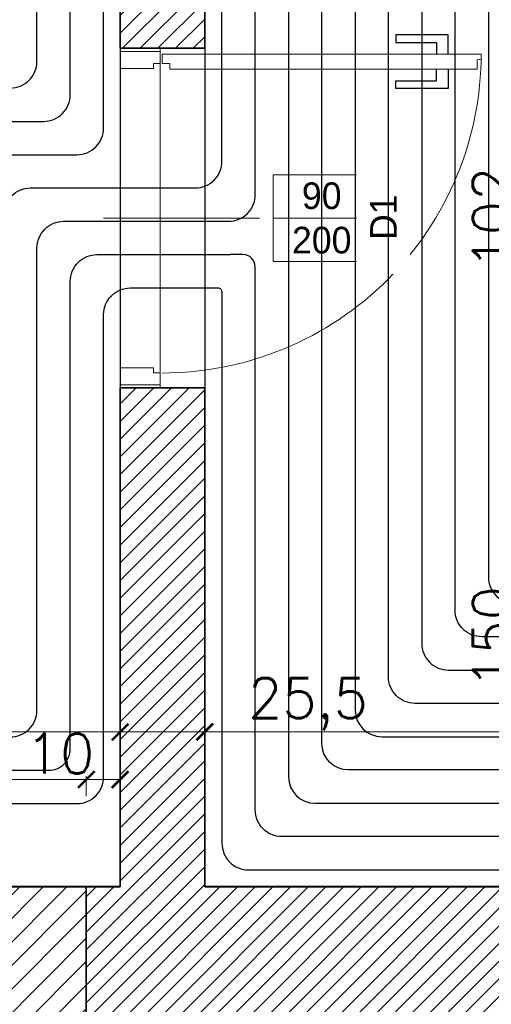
# Model space of a CAD drawing. Header units: millimetres. Extents: x -740 to 33545, y -26688 to 22494.
# Tile 169 of 256: x 11371 to 11513, y 10367 to 10663. Entities that reach past the tile are written whole.
import ezdxf
from ezdxf.lldxf.tags import DXFTag

# ---------------------------------------------------------------- set-up
doc = ezdxf.new("R2010")
doc.units = ezdxf.units.MM
doc.header["$MEASUREMENT"] = 0
doc.layers.get('Defpoints').update_dxf_attribs({"color": 252})
for name, color, linetype, lineweight in [('A_istniejące ściany', 252, 'Continuous', 35), ('A_l.przerywana', 252, 'ICAD_ISO03W100', 9), ('A_opisy', 252, 'Continuous', 15), ('A_ściany projektowane', 252, 'Continuous', 35), ('l.wypełnien', 252, 'Continuous', 5), ('wymiarowanie', 252, 'Continuous', 9)]:
    doc.layers.add(name, color=color, linetype=linetype, lineweight=lineweight)
for name, color, linetype, lineweight, true_color in [('IS_Przyłącze (powrotne)', 5, 'Continuous', 25, 0x0000ff), ('IS_Przyłącze (zasilające)', 1, 'Continuous', 25, 0xff0000), ('IS_Strefa podłóg', 7, 'Continuous', 25, 0x008000), ('IS_Wężownica OChP', 7, 'Continuous', 25, 0x800080)]:
    doc.layers.add(name, color=color, linetype=linetype, lineweight=lineweight, true_color=true_color)
doc.layers.add('stolarka', color=252, linetype='Continuous')
doc.styles.add('styl2', font='simplex.shx')
tags = doc.linetypes.add('ICAD_ISO03W100', pattern=[30, 12, -18]).pattern_tags.tags
tags[6:7] = [DXFTag(74, 4), DXFTag(75, 0), DXFTag(340, '0'), DXFTag(46, 1.0), DXFTag(50, 0.0), DXFTag(44, 0.0), DXFTag(45, 0.0)]
tags[4:5] = [DXFTag(74, 4), DXFTag(75, 0), DXFTag(340, '0'), DXFTag(46, 1.0), DXFTag(50, 0.0), DXFTag(44, 0.0), DXFTag(45, 0.0)]
doc.dimstyles.new('Skala 1-50', dxfattribs={"dimtxt": 12, "dimasz": 5, "dimexe": 1, "dimexo": 1, "dimgap": 1.5, "dimtad": 1, "dimdec": 1, "dimrnd": 0.5, "dimtxsty": 'styl2', "dimblk": 'ARCHTICK', "dimcen": 5, "dimadec": 0, "dimazin": 0, "dimtfac": 1, "dimtdec": 1, "dimtmove": 1, "dimatfit": 3, "dimldrblk": 'ARCHTICK', "dimfxl": 0, "dimlwd": -1, "dimlwe": -1, "dimarcsym": 0})

# ---------------------------------------------------------------- blocks, each defined once
blk = doc.blocks.new('_ArchTick')
at = {"color": 0, "linetype": 'ByBlock', "const_width": 0.15}
blk.add_lwpolyline([(-0.5, -0.5), (0.5, 0.5)], dxfattribs=at)
blk = doc.blocks.new('*D1176')
at = {"layer": 'Defpoints', "color": 0}
for p in [(11401.42, 10468.65), (11426.82, 10460.12), (11426.82, 10449.07)]:
    blk.add_point(p, dxfattribs=at)
at = {"layer": 'wymiarowanie', "color": 0}
for p, q in [((11401.42, 10454.07), (11401.42, 10448.07)), ((11426.82, 10454.07), (11426.82, 10448.07)), ((11401.42, 10449.07), (11426.82, 10449.07)), ((11426.82, 10449.07), (11474.87, 10449.07))]:
    blk.add_line(p, q, dxfattribs=at)
at = {"layer": 'wymiarowanie', "color": 0, "xscale": 5, "yscale": 5, "zscale": 5, "rotation": 180}
blk.add_blockref('_ArchTick', (11401.42, 10449.07), dxfattribs=at)
at = {"layer": 'wymiarowanie', "color": 0, "xscale": 5, "yscale": 5, "zscale": 5}
blk.add_blockref('_ArchTick', (11426.82, 10449.07), dxfattribs=at)
at = {"layer": 'wymiarowanie', "color": 0, "insert": (11457.8, 10457.42), "char_height": 12, "attachment_point": 5, "style": 'styl2'}
blk.add_mtext('25,5', dxfattribs=at)
blk = doc.blocks.new('*D1177')
at = {"layer": 'Defpoints', "color": 0}
for p in [(11839.15, 10462.64), (11426.82, 10460.12), (11839.15, 10449.07)]:
    blk.add_point(p, dxfattribs=at)
at = {"layer": 'wymiarowanie', "color": 0}
for p, q in [((11426.82, 10454.07), (11426.82, 10448.07)), ((11839.15, 10454.07), (11839.15, 10448.07)), ((11426.82, 10449.07), (11839.15, 10449.07))]:
    blk.add_line(p, q, dxfattribs=at)
at = {"layer": 'wymiarowanie', "color": 0, "xscale": 5, "yscale": 5, "zscale": 5, "rotation": 180}
blk.add_blockref('_ArchTick', (11426.82, 10449.07), dxfattribs=at)
at = {"layer": 'wymiarowanie', "color": 0, "xscale": 5, "yscale": 5, "zscale": 5}
blk.add_blockref('_ArchTick', (11839.15, 10449.07), dxfattribs=at)
at = {"layer": 'wymiarowanie', "color": 0, "insert": (11632.98, 10457.42), "char_height": 12, "attachment_point": 5, "style": 'styl2'}
blk.add_mtext('412,5', dxfattribs=at)
blk = doc.blocks.new('*D2205')
at = {"layer": 'Defpoints', "color": 0}
for p in [(11401.42, 10478.86), (11094.39, 10472.75), (11401.42, 10449.07)]:
    blk.add_point(p, dxfattribs=at)
at = {"layer": 'wymiarowanie', "color": 0}
for p, q in [((11094.39, 10454.07), (11094.39, 10448.07)), ((11401.42, 10454.07), (11401.42, 10448.07)), ((11094.39, 10449.07), (11401.42, 10449.07))]:
    blk.add_line(p, q, dxfattribs=at)
at = {"layer": 'wymiarowanie', "color": 0, "xscale": 5, "yscale": 5, "zscale": 5, "rotation": 180}
blk.add_blockref('_ArchTick', (11094.39, 10449.07), dxfattribs=at)
at = {"layer": 'wymiarowanie', "color": 0, "xscale": 5, "yscale": 5, "zscale": 5}
blk.add_blockref('_ArchTick', (11401.42, 10449.07), dxfattribs=at)
at = {"layer": 'wymiarowanie', "color": 0, "insert": (11247.9, 10456.87), "char_height": 12, "attachment_point": 5, "style": 'styl2'}
blk.add_mtext('307', dxfattribs=at)
blk = doc.blocks.new('*D2621')
at = {"layer": 'Defpoints', "color": 0}
for p in [(11391.26, 10434.77), (11291.35, 10402.52), (11391.26, 10402.52)]:
    blk.add_point(p, dxfattribs=at)
at = {"layer": 'wymiarowanie', "color": 0}
for p, q in [((11291.35, 10429.77), (11291.35, 10435.77)), ((11291.35, 10434.77), (11391.26, 10434.77)), ((11391.26, 10429.77), (11391.26, 10435.77))]:
    blk.add_line(p, q, dxfattribs=at)
at = {"layer": 'wymiarowanie', "color": 0, "xscale": 5, "yscale": 5, "zscale": 5, "rotation": 180}
blk.add_blockref('_ArchTick', (11291.35, 10434.77), dxfattribs=at)
at = {"layer": 'wymiarowanie', "color": 0, "xscale": 5, "yscale": 5, "zscale": 5}
blk.add_blockref('_ArchTick', (11391.26, 10434.77), dxfattribs=at)
at = {"layer": 'wymiarowanie', "color": 0, "insert": (11341.31, 10442.57), "char_height": 12, "attachment_point": 5, "style": 'styl2'}
blk.add_mtext('100', dxfattribs=at)
blk = doc.blocks.new('*D2622')
at = {"layer": 'Defpoints', "color": 0}
for p in [(11401.42, 10434.77), (11391.26, 10402.52), (11401.42, 10402.52)]:
    blk.add_point(p, dxfattribs=at)
at = {"layer": 'wymiarowanie', "color": 0}
for p, q in [((11391.26, 10429.77), (11391.26, 10435.77)), ((11391.26, 10434.77), (11401.42, 10434.77)), ((11401.42, 10429.77), (11401.42, 10435.77))]:
    blk.add_line(p, q, dxfattribs=at)
at = {"layer": 'wymiarowanie', "color": 0, "xscale": 5, "yscale": 5, "zscale": 5, "rotation": 180}
blk.add_blockref('_ArchTick', (11391.26, 10434.77), dxfattribs=at)
at = {"layer": 'wymiarowanie', "color": 0, "xscale": 5, "yscale": 5, "zscale": 5}
blk.add_blockref('_ArchTick', (11401.42, 10434.77), dxfattribs=at)
at = {"layer": 'wymiarowanie', "color": 0, "insert": (11383.35, 10442.57), "char_height": 12, "attachment_point": 5, "style": 'styl2'}
blk.add_mtext('10', dxfattribs=at)
blk = doc.blocks.new('*D2800')
at = {"layer": 'Defpoints', "color": 0}
for p in [(11391.26, 10791.99), (11361.18, 10654.38), (11401.42, 10654.38)]:
    blk.add_point(p, dxfattribs=at)
at = {"layer": 'wymiarowanie', "color": 0}
for p, q in [((11366.18, 10791.99), (11360.18, 10791.99)), ((11361.18, 10791.99), (11361.18, 10654.38)), ((11366.18, 10654.38), (11360.18, 10654.38))]:
    blk.add_line(p, q, dxfattribs=at)
at = {"layer": 'wymiarowanie', "color": 0, "xscale": 5, "yscale": 5, "zscale": 5}
for p, rotation in [((11361.18, 10791.99), 90), ((11361.18, 10654.38), 270)]:
    blk.add_blockref('_ArchTick', p, dxfattribs=dict(at, rotation=rotation))
at = {"layer": 'wymiarowanie', "color": 0, "insert": (11352.83, 10723.19), "char_height": 12, "attachment_point": 5, "rotation": 90, "style": 'styl2'}
blk.add_mtext('137,5', dxfattribs=at)
blk = doc.blocks.new('*D2801')
at = {"layer": 'Defpoints', "color": 0}
for p in [(11401.42, 10654.38), (11361.18, 10552.38), (11401.42, 10552.38)]:
    blk.add_point(p, dxfattribs=at)
at = {"layer": 'wymiarowanie', "color": 0}
for p, q in [((11366.18, 10654.38), (11360.18, 10654.38)), ((11361.18, 10654.38), (11361.18, 10552.38)), ((11366.18, 10552.38), (11360.18, 10552.38))]:
    blk.add_line(p, q, dxfattribs=at)
at = {"layer": 'wymiarowanie', "color": 0, "xscale": 5, "yscale": 5, "zscale": 5}
for p, rotation in [((11361.18, 10654.38), 90), ((11361.18, 10552.38), 270)]:
    blk.add_blockref('_ArchTick', p, dxfattribs=dict(at, rotation=rotation))
at = {"layer": 'wymiarowanie', "color": 0, "insert": (11353.38, 10603.38), "char_height": 12, "attachment_point": 5, "rotation": 90, "style": 'styl2'}
blk.add_mtext('102', dxfattribs=at)
blk = doc.blocks.new('*D2802')
at = {"layer": 'Defpoints', "color": 0}
for p in [(11401.42, 10552.38), (11361.18, 10402.52), (11401.42, 10402.52)]:
    blk.add_point(p, dxfattribs=at)
at = {"layer": 'wymiarowanie', "color": 0}
for p, q in [((11366.18, 10552.38), (11360.18, 10552.38)), ((11361.18, 10552.38), (11361.18, 10402.52)), ((11366.18, 10402.52), (11360.18, 10402.52))]:
    blk.add_line(p, q, dxfattribs=at)
at = {"layer": 'wymiarowanie', "color": 0, "xscale": 5, "yscale": 5, "zscale": 5}
for p, rotation in [((11361.18, 10552.38), 90), ((11361.18, 10402.52), 270)]:
    blk.add_blockref('_ArchTick', p, dxfattribs=dict(at, rotation=rotation))
at = {"layer": 'wymiarowanie', "color": 0, "insert": (11353.38, 10477.45), "char_height": 12, "attachment_point": 5, "rotation": 90, "style": 'styl2'}
blk.add_mtext('150', dxfattribs=at)
blk = doc.blocks.new('*D2803')
at = {"layer": 'Defpoints', "color": 0}
for p in [(11490.97, 10791.99), (11480.81, 10654.38), (11521.06, 10654.38)]:
    blk.add_point(p, dxfattribs=at)
at = {"layer": 'wymiarowanie', "color": 0}
for p, q in [((11516.06, 10791.99), (11522.06, 10791.99)), ((11521.06, 10791.99), (11521.06, 10654.38)), ((11516.06, 10654.38), (11522.06, 10654.38))]:
    blk.add_line(p, q, dxfattribs=at)
at = {"layer": 'wymiarowanie', "color": 0, "xscale": 5, "yscale": 5, "zscale": 5}
for p, rotation in [((11521.06, 10791.99), 90), ((11521.06, 10654.38), 270)]:
    blk.add_blockref('_ArchTick', p, dxfattribs=dict(at, rotation=rotation))
at = {"layer": 'wymiarowanie', "color": 0, "insert": (11512.71, 10723.19), "char_height": 12, "attachment_point": 5, "rotation": 90, "style": 'styl2'}
blk.add_mtext('137,5', dxfattribs=at)
blk = doc.blocks.new('*D2804')
at = {"layer": 'Defpoints', "color": 0}
for p in [(11480.81, 10654.38), (11480.81, 10552.38), (11521.06, 10552.38)]:
    blk.add_point(p, dxfattribs=at)
at = {"layer": 'wymiarowanie', "color": 0}
for p, q in [((11516.06, 10654.38), (11522.06, 10654.38)), ((11521.06, 10654.38), (11521.06, 10552.38)), ((11516.06, 10552.38), (11522.06, 10552.38))]:
    blk.add_line(p, q, dxfattribs=at)
at = {"layer": 'wymiarowanie', "color": 0, "xscale": 5, "yscale": 5, "zscale": 5}
for p, rotation in [((11521.06, 10654.38), 90), ((11521.06, 10552.38), 270)]:
    blk.add_blockref('_ArchTick', p, dxfattribs=dict(at, rotation=rotation))
at = {"layer": 'wymiarowanie', "color": 0, "insert": (11513.26, 10603.38), "char_height": 12, "attachment_point": 5, "rotation": 90, "style": 'styl2'}
blk.add_mtext('102', dxfattribs=at)
blk = doc.blocks.new('*D2805')
at = {"layer": 'Defpoints', "color": 0}
for p in [(11480.81, 10552.38), (11480.81, 10402.52), (11521.06, 10402.52)]:
    blk.add_point(p, dxfattribs=at)
at = {"layer": 'wymiarowanie', "color": 0}
for p, q in [((11516.06, 10552.38), (11522.06, 10552.38)), ((11521.06, 10552.38), (11521.06, 10402.52)), ((11516.06, 10402.52), (11522.06, 10402.52))]:
    blk.add_line(p, q, dxfattribs=at)
at = {"layer": 'wymiarowanie', "color": 0, "xscale": 5, "yscale": 5, "zscale": 5}
for p, rotation in [((11521.06, 10552.38), 90), ((11521.06, 10402.52), 270)]:
    blk.add_blockref('_ArchTick', p, dxfattribs=dict(at, rotation=rotation))
at = {"layer": 'wymiarowanie', "color": 0, "insert": (11513.26, 10477.45), "char_height": 12, "attachment_point": 5, "rotation": 90, "style": 'styl2'}
blk.add_mtext('150', dxfattribs=at)

msp = doc.modelspace()

# ---------------------------------------------------------------- hatches: boundary and pattern name
at = {"layer": 'l.wypełnien'}
h = msp.add_hatch(dxfattribs=at)
h.set_pattern_fill('ANSI31', color=256, scale=30, style=0)
h.paths.add_polyline_path([(11391.26, 10402.52), (11391.26, 10359.34), (11839.15, 10359.34), (11839.15, 9782.76), (11774.02, 9782.76), (11774.02, 9765.83), (11774.02, 9754.82), (11774.02, 9739.58), (11839.15, 9739.58), (11882.33, 9739.58), (11882.33, 10522.75), (11866.24, 10522.75), (11854.39, 10522.75), (11839.15, 10522.75), (11839.15, 10402.52), (11426.82, 10402.52), (11426.82, 10552.38), (11401.42, 10552.38), (11401.42, 10402.52)])
h.paths.add_polyline_path([(11391.26, 10834.32), (11391.26, 10791.99), (11401.42, 10791.99), (11401.42, 10654.38), (11426.82, 10654.38), (11426.82, 10791.99), (11839.15, 10791.99), (11839.15, 10677.69), (11854.39, 10677.69), (11866.24, 10677.69), (11882.33, 10677.69), (11882.33, 11331.32), (11882.33, 11374.5), (11799.42, 11374.5), (11799.42, 11331.32), (11839.15, 11331.32), (11839.15, 10994.32), (11839.15, 10834.32), (11699.45, 10834.32), (11685.18, 10834.32), (11640.68, 10834.32), (11401.42, 10834.32)])
h.paths.add_polyline_path([(11477.62, 10806.38), (11477.62, 10819.93), (11497.94, 10819.93), (11497.94, 10806.38)], flags=16)
h.paths.add_polyline_path([(11438.67, 10819.93), (11438.67, 10806.38), (11457.3, 10806.38), (11457.3, 10819.93)], flags=16)
h.paths.add_polyline_path([(11429.29, 9739.58), (11429.29, 9782.76), (11384.13, 9782.76), (11384.13, 9739.58)])
h.paths.add_polyline_path([(11624.02, 9739.58), (11624.02, 9782.76), (11579.29, 9782.76), (11579.29, 9739.58)])
h = msp.add_hatch(dxfattribs=at)
h.set_pattern_fill('ANSI31', color=256, scale=40, style=0)
h.paths.add_polyline_path([(11291.35, 10402.52), (11291.35, 10359.34), (11391.26, 10359.34), (11391.26, 10402.52)])

# ---------------------------------------------------------------- linework, layer by layer
at = {"layer": 'A_istniejące ściany'}
for points in [[(11401.42, 10791.99), (11401.42, 10654.38)], [(11426.82, 10654.38), (11426.82, 10791.99)], [(11401.42, 10654.38), (11426.82, 10654.38)], [(11426.82, 10552.38), (11401.42, 10552.38)], [(11401.42, 10552.38), (11401.42, 10402.52)], [(11401.42, 10552.38), (11426.82, 10552.38)], [(11426.82, 10402.52), (11426.82, 10552.38)], [(11401.42, 10402.52), (11391.26, 10402.52)], [(11391.26, 10402.52), (11391.26, 10359.34)], [(11839.15, 10402.52), (11426.82, 10402.52)]]:
    msp.add_lwpolyline(points, dxfattribs=at)
at = {"layer": 'A_l.przerywana', "ltscale": 0.3}
for points in [[(11413.42, 10552.38), (11401.42, 10552.38), (11401.42, 10654.38), (11413.42, 10654.38)], [(11401.42, 10654.38), (11426.82, 10654.38), (11426.82, 10552.38), (11401.42, 10552.38)]]:
    msp.add_lwpolyline(points, close=True, dxfattribs=at)
at = {"layer": 'A_opisy'}
msp.add_line((11451.42, 10603.38), (11396.42, 10603.38), dxfattribs=at)
at = {"layer": 'A_ściany projektowane'}
msp.add_lwpolyline([(11291.35, 10402.52), (11391.26, 10402.52), (11391.26, 10359.34), (11291.35, 10359.34)], close=True, dxfattribs=at)
at = {"layer": 'IS_Przyłącze (powrotne)', "color": 52, "true_color": 0xc8c800, "transparency": 33554687, "extrusion": (0, 0, -1)}
msp.add_lwpolyline([(-11362.47, 10413.47), (-11362.47, 10420.7, 0.415364), (-11369.42, 10427.62), (-11388.42, 10427.55, -0.415364), (-11396.45, 10435.55), (-11396.45, 10574.42, 0.414214), (-11404.45, 10582.42), (-11426.95, 10582.42), (-11429.45, 10582.42)], format="xyb", dxfattribs=at)
at = {"layer": 'IS_Przyłącze (zasilające)', "color": 52, "true_color": 0xc8c800, "transparency": 33554687}
msp.add_lwpolyline([(11373.21, 10437.6), (11379.96, 10437.56, 0.41569), (11386.45, 10444.02), (11386.45, 10584.42, -0.414214), (11394.45, 10592.42), (11426.95, 10592.42), (11434.45, 10592.42)], format="xyb", dxfattribs=at)
at = {"layer": 'IS_Przyłącze (zasilające)', "color": 52, "true_color": 0xc8c800, "transparency": 33554687, "extrusion": (0, 0, -1)}
msp.add_lwpolyline([(-11361.22, 10398.02), (-11360.58, 10398.02, 0.414214), (-11359.97, 10398.63), (-11359.97, 10399.29), (-11359.97, 10431.18, 0.41569), (-11366.46, 10437.63), (-11373.21, 10437.6)], format="xyb", dxfattribs=at)
at = {"layer": 'IS_Strefa podłóg', "extrusion": (0, 0, -1)}
msp.add_lwpolyline([(-11401.45, 10402.65), (-11094.44, 10402.65), (-11094.44, 10792.05), (-11401.45, 10792.03)], close=True, dxfattribs=at)
at = {"layer": 'IS_Wężownica OChP', "color": 52, "true_color": 0xc8c800, "transparency": 33554687, "extrusion": (0, 0, -1)}
for points in [[(-11601.38, 10727.04), (-11499.95, 10727.03, -0.414201), (-11491.95, 10719.03), (-11491.95, 10475.65, -0.414214), (-11499.95, 10467.65), (-11581.38, 10467.65, -0.414214)], [(-11571.38, 10477.65), (-11509.95, 10477.65, 0.414214), (-11501.95, 10485.65), (-11501.95, 10709.03, 0.414202), (-11509.95, 10717.03), (-11591.38, 10717.04, 0.414226)], [(-11519.95, 10707.03, -0.414202), (-11511.95, 10699.03), (-11511.95, 10495.65, -0.414214), (-11519.95, 10487.65)], [(-11429.45, 10582.42), (-11430.72, 10582.42, 0.414214), (-11431.95, 10581.19), (-11431.95, 10415.65, -0.414214), (-11439.95, 10407.65), (-11641.38, 10407.65, -0.414214)]]:
    msp.add_lwpolyline(points, format="xyb", dxfattribs=at)
at = {"layer": 'stolarka'}
for points in [[(11499.85, 10652.63), (11499.85, 10658.43), (11484.18, 10658.43), (11484.18, 10656.11), (11496.37, 10656.11), (11496.37, 10652.63)], [(11499.85, 10648.11), (11499.85, 10642.31), (11484.18, 10642.31), (11484.18, 10644.63), (11496.37, 10644.63), (11496.37, 10648.11)]]:
    msp.add_lwpolyline(points, dxfattribs=at)
at = {"layer": 'stolarka', "lineweight": 9}
for points in [[(11411.44, 10648.33), (11411.44, 10649.85), (11413.42, 10649.85), (11413.42, 10653.38), (11401.42, 10653.38), (11401.42, 10648.33), (11411.44, 10648.33)], [(11413.99, 10649.85), (11413.99, 10652.63), (11509.76, 10652.63), (11509.75, 10651.13), (11508.6, 10650.95), (11508.6, 10648.11), (11416.29, 10648.11), (11416.29, 10649.85), (11413.99, 10649.85)], [(11411.44, 10558.38), (11411.44, 10556.87), (11413.42, 10556.87), (11413.42, 10553.33), (11401.42, 10553.33), (11401.42, 10558.38), (11411.44, 10558.38)]]:
    msp.add_lwpolyline(points, dxfattribs=at)
at = {"layer": 'stolarka', "linetype": 'ICAD_ISO03W100', "lineweight": 13, "ltscale": 0.3}
msp.add_arc((11413.99, 10652.63), 95.77, 270.0003, 0.0531, dxfattribs=at)

# ---------------------------------------------------------------- dimensions: what is measured, and where the dimension line sits
at = {"layer": 'wymiarowanie'}
for base, p1, p2, picture, middle in [((11361.18, 10654.38), (11391.26, 10791.99), (11401.42, 10654.38), '*D2800', (11352.83, 10723.19)), ((11521.06, 10654.38), (11490.97, 10791.99), (11480.81, 10654.38), '*D2803', (11512.71, 10723.19)), ((11361.18, 10552.38), (11401.42, 10654.38), (11401.42, 10552.38), '*D2801', (11353.38, 10603.38)), ((11361.18, 10402.52), (11401.42, 10552.38), (11401.42, 10402.52), '*D2802', (11353.38, 10477.45)), ((11521.06, 10402.52), (11480.81, 10552.38), (11480.81, 10402.52), '*D2805', (11513.26, 10477.45))]:
    dim = msp.add_linear_dim(base=base, p1=p1, p2=p2, angle=90, dimstyle='Skala 1-50', dxfattribs=at)
    dim.commit()
    dim.dimension.update_dxf_attribs({"geometry": picture, "text_midpoint": middle})
for base, p1, p2, picture, middle in [((11401.42, 10449.07), (11094.39, 10472.75), (11401.42, 10478.86), '*D2205', (11247.9, 10456.87)), ((11839.15, 10449.07), (11426.82, 10460.12), (11839.15, 10462.64), '*D1177', (11632.98, 10457.42)), ((11391.26, 10434.77), (11291.35, 10402.52), (11391.26, 10402.52), '*D2621', (11341.31, 10442.57))]:
    dim = msp.add_linear_dim(base=base, p1=p1, p2=p2, dimstyle='Skala 1-50', dxfattribs=at)
    dim.commit()
    dim.dimension.update_dxf_attribs({"geometry": picture, "text_midpoint": middle})
for base, p1, p2, picture, middle in [((11426.82, 10449.07), (11401.42, 10468.65), (11426.82, 10460.12), '*D1176', (11457.8, 10449.07)), ((11401.42, 10434.77), (11391.26, 10402.52), (11401.42, 10402.52), '*D2622', (11383.35, 10434.77))]:
    dim = msp.add_linear_dim(base=base, p1=p1, p2=p2, dimstyle='Skala 1-50', dxfattribs=at)
    dim.commit()
    dim.dimension.update_dxf_attribs({"geometry": picture, "text_midpoint": middle, "dimtype": 160})

# ---------------------------------------------------------------- next in the draw order: texts
at = {"layer": 'A_opisy', "ltscale": 0.3, "insert": (11460.32, 10603.38), "char_height": 8, "width": 26, "attachment_point": 5, "bg_fill": 2}
msp.add_mtext('\\pi3.19200;{\\fCentury Gothic|b0|i0|c238|p0;90}\\P{\\fCentury Gothic|b0|i0|c238|p0;200}', dxfattribs=at)

# ---------------------------------------------------------------- next in the draw order: linework, layer by layer
at = {"layer": 'A_opisy', "ltscale": 0.3}
for points in [[(11447.32, 10616.38), (11473.32, 10616.38), (11473.32, 10603.38), (11447.32, 10603.38)], [(11447.32, 10603.38), (11473.32, 10603.38), (11473.32, 10590.38), (11447.32, 10590.38)]]:
    msp.add_lwpolyline(points, close=True, dxfattribs=at)
at = {"layer": 'A_opisy', "lineweight": 30, "ltscale": 0.3}
msp.add_lwpolyline([(11473.32, 10590.38), (11473.32, 10616.38), (11486.32, 10616.38), (11486.32, 10590.38)], close=True, dxfattribs=at)

# ---------------------------------------------------------------- next in the draw order: texts
at = {"layer": 'A_opisy', "ltscale": 0.3, "insert": (11480.44, 10603.64), "char_height": 8, "width": 26, "attachment_point": 5, "rotation": 90, "bg_fill": 2}
msp.add_mtext('{\\fCentury Gothic|b0|i0|c238|p0;D1}', dxfattribs=at)

# ---------------------------------------------------------------- next in the draw order: linework, layer by layer
at = {"layer": 'IS_Przyłącze (powrotne)', "color": 9, "true_color": 0xc8c8c8, "transparency": 33554687}
msp.add_lwpolyline([(11347.47, 10468.52), (11347.47, 10532.36, 0.417763), (11342.07, 10537.69), (11341.85, 10537.69, -0.417763), (11336.45, 10543.03), (11336.45, 10634.42, -0.414214), (11344.45, 10642.42), (11368.45, 10642.42, 0.414214), (11376.45, 10650.42), (11376.45, 10762.03, 0.414214), (11371.46, 10767.02), (11371.26, 10767.02, -0.414214), (11366.27, 10772), (11366.27, 10851.35, -0.414214), (11374.27, 10859.35), (11559.87, 10859.35, 0.418674), (11567.87, 10867.47), (11566.14, 10981.47, 0.409767), (11558.14, 10989.35), (11489.42, 10989.35, -0.414214), (11481.42, 10997.35), (11481.42, 11006.35), (11481.42, 11008.85)], format="xyb", dxfattribs=at)
at = {"layer": 'IS_Przyłącze (powrotne)', "color": 12, "true_color": 0xc80000, "transparency": 33554687, "extrusion": (0, 0, -1)}
msp.add_lwpolyline([(-11352.47, 10433.54), (-11352.47, 10465.84, 0.424074), (-11354.42, 10467.73, -0.424074), (-11356.45, 10469.61), (-11356.45, 10614.42, 0.414214), (-11364.45, 10622.42), (-11388.45, 10622.42, -0.414214), (-11396.45, 10630.42), (-11396.45, 10782.03, -0.414214), (-11391.46, 10787.02), (-11391.26, 10787.02, 0.414214), (-11386.27, 10792), (-11386.27, 10831.35, 0.414214), (-11394.27, 10839.35), (-11580.18, 10839.35, -0.418674), (-11588.18, 10847.47), (-11587, 10925.11, 0.425797), (-11594.75, 10932.79), (-11602.93, 10932.59), (-11605.45, 10932.59)], format="xyb", dxfattribs=at)
at = {"layer": 'IS_Przyłącze (powrotne)', "color": 92, "true_color": 0x00c800, "transparency": 33554687, "extrusion": (0, 0, -1)}
msp.add_lwpolyline([(-11357.47, 10423.48), (-11357.47, 10439.62, 0.416274), (-11365.53, 10447.62), (-11368.39, 10447.6, -0.416274), (-11376.45, 10455.6), (-11376.45, 10594.42, 0.414214), (-11384.45, 10602.42), (-11433.95, 10602.42, -0.414214), (-11441.95, 10610.42), (-11441.95, 10769.03, 0.414201), (-11449.95, 10777.03), (-11654.38, 10777.04), (-11656.88, 10777.04)], format="xyb", dxfattribs=at)
at = {"layer": 'IS_Przyłącze (zasilające)', "color": 12, "true_color": 0xc80000, "transparency": 33554687, "extrusion": (0, 0, -1)}
msp.add_lwpolyline([(-11348.21, 10547.79), (-11347.31, 10547.75, 0.425341), (-11346.45, 10548.58), (-11346.45, 10624.42, 0.414214), (-11354.45, 10632.42), (-11378.45, 10632.42, -0.414214), (-11386.45, 10640.42), (-11386.45, 10772.03, -0.414214), (-11381.46, 10777.02), (-11381.26, 10777.02, 0.414214), (-11376.27, 10782), (-11376.27, 10841.35, 0.414214), (-11384.27, 10849.35), (-11570.03, 10849.35, -0.418674), (-11578.03, 10857.47), (-11576.85, 10934.91, 0.425813), (-11585.04, 10943.03), (-11602.9, 10942.59), (-11610.45, 10942.59)], format="xyb", dxfattribs=at)
at = {"layer": 'IS_Przyłącze (zasilające)', "color": 92, "true_color": 0x00c800, "transparency": 33554687, "extrusion": (0, 0, -1)}
msp.add_lwpolyline([(-11354.97, 10428.5), (-11354.97, 10452.09, 0.417623), (-11360.59, 10457.64), (-11360.82, 10457.64, -0.417623), (-11366.45, 10463.2), (-11366.45, 10604.42, 0.414214), (-11374.45, 10612.42), (-11423.95, 10612.42, -0.414214), (-11431.95, 10620.42), (-11431.95, 10779.03, 0.414201), (-11439.95, 10787.03), (-11654.38, 10787.04), (-11661.88, 10787.04)], format="xyb", dxfattribs=at)
at = {"layer": 'IS_Strefa podłóg', "extrusion": (0, 0, -1)}
msp.add_lwpolyline([(-11839.15, 10402.65), (-11426.95, 10402.65), (-11426.95, 10792.03), (-11839.15, 10792.05)], close=True, dxfattribs=at)
at = {"layer": 'IS_Wężownica OChP', "color": 52, "true_color": 0xc8c800, "transparency": 33554687, "extrusion": (0, 0, -1)}
for points in [[(-11641.38, 10767.04), (-11459.94, 10767.03, -0.414202), (-11451.95, 10759.03), (-11451.95, 10435.65, -0.414213), (-11459.95, 10427.65), (-11621.38, 10427.65, -0.414214)], [(-11611.38, 10437.65), (-11469.95, 10437.65, 0.414213), (-11461.95, 10445.65), (-11461.95, 10749.03, 0.414202), (-11469.95, 10757.03), (-11631.38, 10757.04, 0.414225)], [(-11621.38, 10747.04), (-11479.95, 10747.03, -0.414202), (-11471.95, 10739.03), (-11471.95, 10455.65, -0.414213), (-11479.95, 10447.65), (-11601.38, 10447.65, -0.414214)], [(-11591.38, 10457.65), (-11489.95, 10457.65, 0.414214), (-11481.95, 10465.65), (-11481.95, 10729.03, 0.414201), (-11489.95, 10737.03), (-11611.38, 10737.04, 0.414226)], [(-11631.38, 10417.65), (-11449.95, 10417.65, 0.414214), (-11441.95, 10425.65), (-11441.95, 10588.74, -0.414214), (-11438.27, 10592.42), (-11434.45, 10592.42)]]:
    msp.add_lwpolyline(points, format="xyb", dxfattribs=at)

# ---------------------------------------------------------------- next in the draw order: dimensions: what is measured, and where the dimension line sits
at = {"layer": 'wymiarowanie'}
dim = msp.add_linear_dim(base=(11521.06, 10552.38), p1=(11480.81, 10654.38), p2=(11480.81, 10552.38), angle=90, dimstyle='Skala 1-50', dxfattribs=at)
dim.commit()
dim.dimension.update_dxf_attribs({"geometry": '*D2804', "text_midpoint": (11513.26, 10603.38)})

doc.saveas('drawing.dxf')
